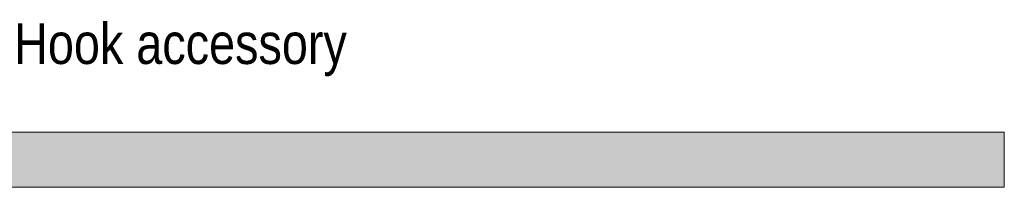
# Model space of a CAD drawing. Header units: millimetres. Extents: x 5395 to 9802, y 579 to 7363.
# Tile 5 of 8: x 7071 to 7795, y 2000 to 2123. Entities that reach past the tile are written whole.
import ezdxf

# ---------------------------------------------------------------- set-up
doc = ezdxf.new("R2010")
doc.units = ezdxf.units.MM
doc.layers.add('Notas de texto', color=7, linetype='Continuous', lineweight=9)
doc.layers.add('Techos', color=7, linetype='Continuous', lineweight=9)
doc.styles.add('Arial Narrow_2', font='ARIALN.TTF', dxfattribs={"height": 30})

msp = doc.modelspace()

# ---------------------------------------------------------------- hatches: boundary and pattern name
at = {"layer": 'Techos', "true_color": 0xe8e8e8}
msp.add_hatch(color=254, dxfattribs=at).paths.add_polyline_path([(6593.76, 2000), (7794.95, 2000), (7794.95, 2040.5), (5394.95, 2040.5), (5394.95, 2000), (6593.59, 2000)])

# ---------------------------------------------------------------- linework, layer by layer
at = {"layer": 'Techos'}
for p, q in [((5394.95, 2040.5), (7794.95, 2040.5)), ((7794.95, 2000), (7794.95, 2040.5)), ((7794.95, 2000), (6604.11, 2000))]:
    msp.add_line(p, q, dxfattribs=at)

# ---------------------------------------------------------------- texts
at = {"layer": 'Notas de texto', "color": 251, "true_color": 0x5b5b5b, "insert": (7067.31, 2120.74), "char_height": 30, "width": 306.6455, "attachment_point": 1, "style": 'Arial Narrow_2'}
msp.add_mtext('Hook accessory', dxfattribs=at)

doc.saveas('drawing.dxf')
